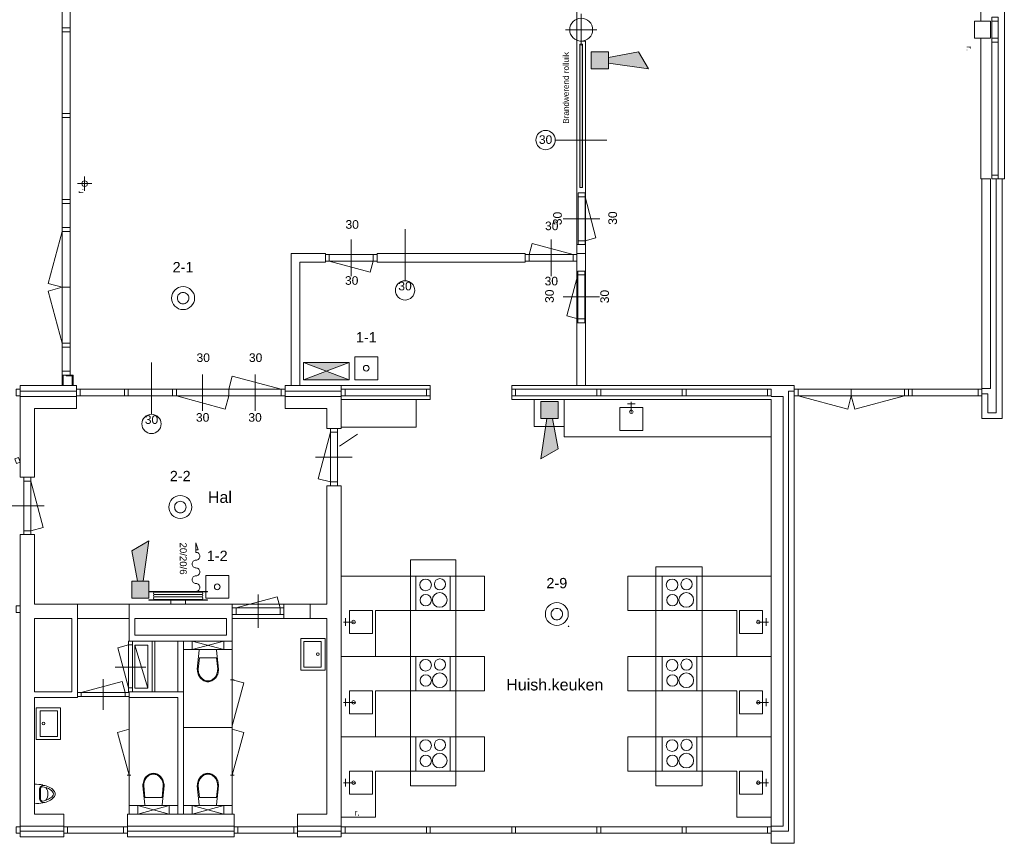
# Model space of a CAD drawing. Header units: millimetres. Extents: x 0 to 84100, y 0 to 59400.
# Tile 3 of 11: x 19665 to 36838, y 23766 to 38121. Entities that reach past the tile are written whole.
import ezdxf

# ---------------------------------------------------------------- set-up
doc = ezdxf.new("R2010")
doc.units = ezdxf.units.MM
doc.header["$LTSCALE"] = 1016
doc.layers.add('Plattegronden', color=7, linetype='Continuous')
doc.styles.add('Arial', font='Arial')

# ---------------------------------------------------------------- blocks, each defined once
blk = doc.blocks.new('Groep-2')
at = {"color": 255, "linetype": 'Continuous', "lineweight": 0}
for p, q in [((-22851, -1543), (-21831, -1543)), ((-22851, -1552), (-22851, -1543)), ((-21831, -1552), (-21831, -1543)), ((-22851, -1552), (-21831, -1552)), ((-22851, -1688), (-21831, -1688)), ((-22851, -1688), (-22851, -1696)), ((-22851, -1696), (-21831, -1696)), ((-22749, -1556), (-21933, -1556)), ((-22749, -1599), (-21933, -1599)), ((-22749, -1641), (-21933, -1641)), ((-22749, -1684), (-21933, -1684)), ((-22469, -1705), (-22469, -1764)), ((-22214, -1705), (-22214, -1764)), ((-21831, -1688), (-21831, -1696))]:
    blk.add_line(p, q, dxfattribs=at)
for centre, start, end in [((-22749, -1577), 90, 270), ((-22749, -1620), 90, 270), ((-22749, -1662), 90, 270), ((-21933, -1577), 270, 90), ((-21933, -1620), 270, 90), ((-21933, -1662), 270, 90)]:
    blk.add_arc(centre, 21.2, start, end, dxfattribs=at)
blk = doc.blocks.new('Xref BG$0$AH74WT55')
at = {"color": 255, "linetype": 'Continuous', "lineweight": 0}
for points in [[(-275, -424), (-275, 0), (275, 0), (275, -424)], [(225, -374), (-225, -374), (-225, -72), (225, -72)]]:
    blk.add_lwpolyline(points, close=True, dxfattribs=at)
blk.add_circle((2, -130), 24.3, dxfattribs=at)
blk = doc.blocks.new('Xref BG$0$AH74WC2')
at = {"color": 255, "linetype": 'Continuous', "lineweight": 0}
for p, q in [((-275, 150), (275, 150)), ((275, 0), (-275, 150)), ((-275, 0), (275, 150)), ((-275, 150), (-275, 0)), ((-275, 0), (275, 0)), ((275, 150), (275, 0)), ((-150, -10), (-185, -340)), ((-149, -140), (-170, -342)), ((-149, -140), (149, -140)), ((170, -342), (149, -140)), ((185, -340), (150, -10))]:
    blk.add_line(p, q, dxfattribs=at)
at = {"color": 255, "linetype": 'Continuous', "lineweight": 0, "flags": 128}
blk.add_lwpolyline([(185, -340, -0.08399), (170, -426, -0.091257), (131, -496, -0.103849), (69, -544, -0.114925), (0, -560), (0, -560, -0.114925), (-69, -544, -0.103849), (-131, -496, -0.091257), (-170, -426, -0.08399), (-185, -340, -0.08399)], format="xyb", dxfattribs=at)
at = {"color": 255, "linetype": 'Continuous', "lineweight": 0}
for centre, radius, start, end in [((76, -340), 246, 180, 199.204), ((-76, -340), 246, 340.796, 0), ((39, -353), 207, 199.204, 220.0608), ((15, -373), 176, 220.0608, 243.7761), ((-15, -373), 176, 296.2239, 319.9392), ((-39, -353), 207, 319.9392, 340.796), ((0, -404), 141, 243.7761, 270), ((0, -404), 141, 270, 296.2239)]:
    blk.add_arc(centre, radius, start, end, dxfattribs=at)
blk = doc.blocks.new('Xref BG$0$AH74UG2')
at = {"color": 255, "linetype": 'Continuous', "lineweight": 0}
for p, q in [((-170, 0), (170, 0)), ((-95, -105), (90, -105)), ((-90, -90), (90, -90))]:
    blk.add_line(p, q, dxfattribs=at)
at = {"color": 255, "linetype": 'Continuous', "lineweight": 0, "flags": 128}
blk.add_lwpolyline([(-126, -140, 0.000065), (-126, -140, 0.062084), (-93, -242, 0.102751), (-37, -316, 0.181983), (0, -330, 0.181983), (37, -316, 0.102751), (93, -242, 0.062084), (126, -140, 0.000065), (126, -140, 0.000065)], format="xyb", dxfattribs=at)
at = {"color": 255, "linetype": 'Continuous', "lineweight": 0}
for centre, radius, start, end in [((590, 0), 760, 180, 191.0674), ((298, -57), 462, 191.0674, 205.2777), ((-75, -163), 74.5, 101.4056, 193.1303), ((-91, -140), 35, 87.6671, 180), ((75, -163), 74.5, 346.8697, 78.5944), ((91, -140), 35, 0, 92.3329), ((-298, -57), 462, 334.7223, 348.9326), ((-590, 0), 760, 348.9326, 0), ((114, -144), 259, 205.2777, 228.7441), ((0, -38), 196, 235.8248, 304.1752), ((0, -274), 86.2, 228.7441, 270), ((0, -274), 86.2, 270, 311.2559), ((-114, -144), 259, 311.2559, 334.7223)]:
    blk.add_arc(centre, radius, start, end, dxfattribs=at)
blk = doc.blocks.new('Xref BG$0$kraan')
at = {"color": 255, "linetype": 'Continuous', "lineweight": 0}
for p, q in [((0, 0), (-188, 0)), ((-36, 68), (-36, -67))]:
    blk.add_line(p, q, dxfattribs=at)
blk = doc.blocks.new('Groep-18')
at = {"linetype": 'Continuous', "lineweight": 0}
blk.add_hatch(color=7, dxfattribs=at).paths.add_polyline_path([(-20157, 2446), (-19357, 2446), (-20157, 2146), (-19357, 2146)])
at = {"color": 255, "linetype": 'Continuous', "lineweight": 0}
for p, q in [((-20157, 2446), (-20157, 2146)), ((-19357, 2446), (-20157, 2446)), ((-19357, 2146), (-19357, 2446)), ((-20157, 2146), (-19357, 2146))]:
    blk.add_line(p, q, dxfattribs=at)
blk.add_lwpolyline([(-20157, 2446), (-19357, 2446), (-20157, 2146), (-19357, 2146)], close=True, dxfattribs=at)
blk = doc.blocks.new('Groep-19')
at = {"color": 255, "linetype": 'Continuous', "lineweight": 0}
for p, q in [((-22871, -2480), (-23096, -2480)), ((-23096, -2480), (-23096, -3230)), ((-22871, -3230), (-23096, -2480)), ((-22871, -3230), (-22871, -2480)), ((-23096, -3230), (-22871, -3230))]:
    blk.add_line(p, q, dxfattribs=at)
blk = doc.blocks.new('Groep-20')
at = {"color": 255, "linetype": 'Continuous', "lineweight": 0}
for p, q in [((-21859, -1264), (-21459, -1264)), ((-21859, -1664), (-21859, -1264)), ((-21459, -1264), (-21459, -1664)), ((-21459, -1664), (-21859, -1664))]:
    blk.add_line(p, q, dxfattribs=at)
at = {"color": 2, "linetype": 'Continuous', "lineweight": 0, "flags": 128}
blk.add_lwpolyline([(-21709, -1464, 0.414214), (-21659, -1514, 0.414214), (-21609, -1464, 0.414214), (-21659, -1414, 0.414214)], format="xyb", close=True, dxfattribs=at)
blk = doc.blocks.new('Groep-22')
at = {"color": 255, "linetype": 'Continuous', "lineweight": 0}
for p, q in [((-19259, 2546), (-18859, 2546)), ((-19259, 2146), (-19259, 2546)), ((-18859, 2546), (-18859, 2146)), ((-18859, 2146), (-19259, 2146))]:
    blk.add_line(p, q, dxfattribs=at)
at = {"color": 2, "linetype": 'Continuous', "lineweight": 0, "flags": 128}
blk.add_lwpolyline([(-19109, 2346, 0.414214), (-19059, 2296, 0.414214), (-19009, 2346, 0.414214), (-19059, 2396, 0.414214)], format="xyb", close=True, dxfattribs=at)
blk = doc.blocks.new('Groep-23')
at = {"linetype": 'Continuous', "lineweight": 0}
for points in [[(-23151, -838), (-22851, -664), (-22951, -1364), (-23051, -1364)], [(-23151, -1364), (-22851, -1364), (-22851, -1664), (-23151, -1664)]]:
    blk.add_hatch(color=7, dxfattribs=at).paths.add_polyline_path(points)
at = {"color": 255, "linetype": 'Continuous', "lineweight": 0}
for p, q in [((-22851, -664), (-23151, -838)), ((-22851, -664), (-22951, -1364)), ((-23051, -1364), (-23151, -838)), ((-23151, -1364), (-23151, -1664)), ((-22851, -1364), (-23151, -1364)), ((-22851, -1664), (-22851, -1364)), ((-23151, -1664), (-22851, -1664))]:
    blk.add_line(p, q, dxfattribs=at)
for points in [[(-23151, -838), (-22851, -664), (-22951, -1364), (-23051, -1364)], [(-23151, -1364), (-22851, -1364), (-22851, -1664), (-23151, -1664)]]:
    blk.add_lwpolyline(points, close=True, dxfattribs=at)
blk = doc.blocks.new('Groep-29')
at = {"color": 2, "linetype": 'Continuous', "lineweight": 0, "flags": 128}
blk.add_lwpolyline([(-22403, -74, 0.414214), (-22303, -174, 0.414214), (-22203, -74, 0.414214), (-22303, 26, 0.414214)], format="xyb", close=True, dxfattribs=at)
at = {"color": 255, "linetype": 'Continuous', "lineweight": 0}
blk.add_circle((-22303, -74), 200, dxfattribs=at)
blk = doc.blocks.new('Groep-30')
at = {"color": 2, "linetype": 'Continuous', "lineweight": 0, "flags": 128}
blk.add_lwpolyline([(-22354, 3568, 0.414214), (-22254, 3468, 0.414214), (-22154, 3568, 0.414214), (-22254, 3668, 0.414214)], format="xyb", close=True, dxfattribs=at)
at = {"color": 255, "linetype": 'Continuous', "lineweight": 0}
blk.add_circle((-22254, 3568), 200, dxfattribs=at)
blk = doc.blocks.new('Groep-43')
at = {"linetype": 'Continuous', "lineweight": 0}
for points in [[(-14836, 7862), (-14836, 7562), (-15136, 7562), (-15136, 7862)], [(-14310, 7862), (-14136, 7562), (-14836, 7662), (-14836, 7762)]]:
    blk.add_hatch(color=7, dxfattribs=at).paths.add_polyline_path(points)
at = {"color": 255, "linetype": 'Continuous', "lineweight": 0}
for p, q in [((-14836, 7862), (-15136, 7862)), ((-15136, 7862), (-15136, 7562)), ((-14836, 7562), (-14836, 7862)), ((-14836, 7762), (-14310, 7862)), ((-14136, 7562), (-14310, 7862)), ((-15136, 7562), (-14836, 7562)), ((-14136, 7562), (-14836, 7662))]:
    blk.add_line(p, q, dxfattribs=at)
for points in [[(-14836, 7862), (-14836, 7562), (-15136, 7562), (-15136, 7862)], [(-14310, 7862), (-14136, 7562), (-14836, 7662), (-14836, 7762)]]:
    blk.add_lwpolyline(points, close=True, dxfattribs=at)
blk = doc.blocks.new('Groep-47')
at = {"linetype": 'Continuous', "lineweight": 0}
for points in [[(-15712, 1467), (-16012, 1467), (-16012, 1767), (-15712, 1767)], [(-15712, 940), (-16012, 767), (-15912, 1467), (-15812, 1467)]]:
    blk.add_hatch(color=7, dxfattribs=at).paths.add_polyline_path(points)
at = {"color": 255, "linetype": 'Continuous', "lineweight": 0}
for p, q in [((-15712, 1767), (-16012, 1767)), ((-16012, 1767), (-16012, 1467)), ((-15712, 1467), (-15712, 1767)), ((-16012, 1467), (-15712, 1467)), ((-16012, 767), (-15912, 1467)), ((-15812, 1467), (-15712, 940)), ((-16012, 767), (-15712, 940))]:
    blk.add_line(p, q, dxfattribs=at)
for points in [[(-15712, 1467), (-16012, 1467), (-16012, 1767), (-15712, 1767)], [(-15712, 940), (-16012, 767), (-15912, 1467), (-15812, 1467)]]:
    blk.add_lwpolyline(points, close=True, dxfattribs=at)
blk = doc.blocks.new('Groep-49')
at = {"color": 2, "linetype": 'Continuous', "lineweight": 0, "flags": 128}
blk.add_lwpolyline([(-15836, -1939, 0.414214), (-15736, -2039, 0.414214), (-15636, -1939, 0.414214), (-15736, -1839, 0.414214)], format="xyb", close=True, dxfattribs=at)
at = {"color": 255, "linetype": 'Continuous', "lineweight": 0}
blk.add_circle((-15736, -1939), 200, dxfattribs=at)
blk = doc.blocks.new('Groep-57')
at = {"color": 255, "linetype": 'Continuous', "lineweight": 0}
for p, q in [((-16219, 4331), (-16168, 4522)), ((-15453, 4331), (-16168, 4522)), ((-15836, 3952), (-15836, 4589)), ((-15836, 4589), (-15836, 3952)), ((-16286, 4196), (-16286, 4346)), ((-15453, 4331), (-16219, 4331)), ((-16219, 4211), (-15453, 4211))]:
    blk.add_line(p, q, dxfattribs=at)
for points in [[(-16219, 4331), (-16219, 4211), (-16286, 4211), (-16286, 4331)], [(-15453, 4331), (-15453, 4211), (-15386, 4211), (-15386, 4331)]]:
    blk.add_lwpolyline(points, close=True, dxfattribs=at)
at = {"color": 255, "char_height": 150.1, "attachment_point": 2, "line_spacing_factor": 0.966482, "style": 'Arial'}
for insert in [(-15825, 4902), (-15832, 3940)]:
    blk.add_mtext('30', dxfattribs=dict(at, insert=insert))
blk = doc.blocks.new('Groep-58')
at = {"color": 255, "linetype": 'Continuous', "lineweight": 0}
for p, q in [((-15368, 3973), (-15560, 3258)), ((-15368, 3973), (-15368, 3207)), ((-15248, 3207), (-15248, 3973)), ((-14990, 3590), (-15626, 3590)), ((-15626, 3590), (-14990, 3590)), ((-15368, 3207), (-15560, 3258)), ((-15233, 3140), (-15383, 3140))]:
    blk.add_line(p, q, dxfattribs=at)
for points in [[(-15368, 3973), (-15248, 3973), (-15248, 4040), (-15368, 4040)], [(-15368, 3207), (-15248, 3207), (-15248, 3140), (-15368, 3140)]]:
    blk.add_lwpolyline(points, close=True, dxfattribs=at)
at = {"color": 255, "char_height": 150.1, "attachment_point": 2, "rotation": 90, "line_spacing_factor": 0.966482, "style": 'Arial'}
for insert in [(-15939, 3601), (-14977, 3595)]:
    blk.add_mtext('30', dxfattribs=dict(at, insert=insert))
blk = doc.blocks.new('Groep-59')
at = {"color": 255, "linetype": 'Continuous', "lineweight": 0}
for p, q in [((-15364, 4568), (-15364, 5334)), ((-15244, 5334), (-15244, 4568)), ((-15244, 5334), (-15053, 4620)), ((-15623, 4951), (-14986, 4951)), ((-14986, 4951), (-15623, 4951)), ((-15379, 4501), (-15229, 4501)), ((-15244, 4568), (-15053, 4620))]:
    blk.add_line(p, q, dxfattribs=at)
for points in [[(-15244, 5334), (-15364, 5334), (-15364, 5401), (-15244, 5401)], [(-15244, 4568), (-15364, 4568), (-15364, 4501), (-15244, 4501)]]:
    blk.add_lwpolyline(points, close=True, dxfattribs=at)
at = {"color": 255, "char_height": 150.1, "attachment_point": 2, "rotation": 90, "line_spacing_factor": 0.966482, "style": 'Arial'}
for insert in [(-15800, 4956), (-14837, 4963)]:
    blk.add_mtext('30', dxfattribs=dict(at, insert=insert))

msp = doc.modelspace()

# ---------------------------------------------------------------- hatches: boundary and pattern name
at = {"layer": 'Plattegronden', "linetype": 'Continuous', "lineweight": 0}
msp.add_hatch(color=254, dxfattribs=at).paths.add_polyline_path([(29433, 37696), (29483, 37696), (29483, 35196), (29433, 35196)])

# ---------------------------------------------------------------- linework, layer by layer
at = {"layer": 'Plattegronden', "color": 255, "linetype": 'Continuous', "lineweight": 0}
for p, q in [((20408, 37979), (20408, 39409)), ((20548, 37979), (20548, 39409)), ((29458, 38221), (29458, 37671)), ((36318, 38096), (36318, 37796)), ((36598, 38096), (36318, 38096)), ((36598, 38096), (36598, 37796)), ((36619, 38096), (36619, 37796)), ((36733, 38096), (36733, 37796)), ((20408, 36483), (20408, 37912)), ((20548, 36483), (20548, 37912)), ((29183, 37946), (29733, 37946)), ((36598, 37796), (36318, 37796)), ((29383, 37746), (29382, 34046)), ((29433, 37746), (29533, 37746)), ((29533, 37746), (29533, 34046)), ((36619, 37729), (36619, 35413)), ((36733, 37729), (36733, 35413)), ((20408, 34986), (20408, 36416)), ((20548, 34986), (20548, 36416)), ((29004, 36023), (29904, 36023)), ((20798, 35388), (20798, 35138)), ((20673, 35263), (20923, 35263)), ((36448, 31692), (36448, 35346)), ((36598, 35346), (36448, 35346)), ((36598, 31692), (36598, 35346)), ((36698, 31267), (36698, 35346)), ((36698, 35046), (36698, 35346)), ((36798, 35346), (36698, 35346)), ((36798, 31167), (36798, 35346)), ((20408, 34498), (20408, 34919)), ((20548, 34498), (20548, 34919)), ((20408, 34431), (20164, 33521)), ((20408, 32481), (20408, 34431)), ((20548, 32481), (20548, 34431)), ((26386, 33571), (26386, 34471)), ((25448, 34289), (25448, 33652)), ((25448, 34263), (25448, 33679)), ((24398, 31746), (24398, 34046)), ((24398, 34046), (24998, 34046)), ((24998, 34046), (24998, 33896)), ((25065, 34031), (25831, 34031)), ((25898, 34046), (25898, 33896)), ((25898, 34046), (28483, 34046)), ((29383, 32696), (29382, 34046)), ((29382, 34046), (29533, 34046)), ((29533, 32696), (29533, 34046)), ((24548, 31746), (24548, 33896)), ((24548, 33896), (24998, 33896)), ((25831, 33911), (25065, 33911)), ((25065, 33911), (25779, 33719)), ((25831, 33911), (25779, 33719)), ((25898, 33896), (28483, 33896)), ((20164, 33521), (20408, 33456)), ((20164, 33390), (20408, 33456)), ((20408, 32481), (20164, 33390)), ((20548, 33456), (20408, 33456)), ((29383, 31746), (29383, 32696)), ((29533, 31746), (29533, 32696)), ((20408, 32414), (20408, 31993)), ((20548, 32414), (20548, 31993)), ((21964, 31243), (21964, 32143)), ((24548, 31746), (24548, 32183)), ((20478, 31926), (20478, 31911)), ((22855, 31939), (22855, 31302)), ((22855, 31939), (22855, 31302)), ((23312, 31681), (23373, 31909)), ((24226, 31681), (23373, 31909)), ((23769, 31939), (23769, 31302)), ((23769, 31939), (23769, 31302)), ((20653, 31746), (19673, 31746)), ((19673, 31746), (19673, 31646)), ((20653, 31646), (19673, 31646)), ((20653, 31746), (20653, 31646)), ((20720, 31681), (22331, 31681)), ((22398, 31681), (24226, 31681)), ((23312, 31567), (23312, 31681)), ((24293, 31746), (24293, 31646)), ((24293, 31746), (25273, 31746)), ((24293, 31646), (25273, 31646)), ((25273, 31746), (25273, 31646)), ((25273, 31746), (26826, 31746)), ((25340, 31681), (26759, 31681)), ((26826, 31502), (26826, 31746)), ((28246, 31502), (28246, 31746)), ((28246, 31746), (33173, 31746)), ((28313, 31681), (29732, 31681)), ((29383, 31746), (29533, 31746)), ((29799, 31681), (31219, 31681)), ((31286, 31681), (32706, 31681)), ((33073, 23976), (33073, 31646)), ((33173, 31646), (33073, 31646)), ((33173, 31746), (33173, 31681)), ((33173, 23766), (33173, 31646)), ((35097, 31681), (33240, 31681)), ((34168, 31681), (34168, 31567)), ((36381, 31681), (35231, 31681)), ((36448, 31692), (36598, 31692)), ((36548, 31602), (36448, 31602)), ((36448, 31602), (36448, 31167)), ((36548, 31602), (36548, 31267)), ((19673, 30146), (19673, 31556)), ((20653, 31556), (19673, 31556)), ((20653, 31556), (20653, 31346)), ((22331, 31567), (20720, 31567)), ((24226, 31567), (22398, 31567)), ((22398, 31567), (23250, 31332)), ((23312, 31567), (23250, 31332)), ((24293, 31556), (25273, 31556)), ((24293, 31556), (24293, 31346)), ((25273, 30996), (25273, 31556)), ((25273, 31502), (26826, 31502)), ((25340, 31567), (26759, 31567)), ((28246, 31502), (32773, 31502)), ((28313, 31567), (29732, 31567)), ((29799, 31567), (31219, 31567)), ((31286, 31567), (32706, 31567)), ((32773, 31556), (32983, 31556)), ((32773, 24066), (32773, 31502)), ((32983, 24066), (32983, 31556)), ((35097, 31567), (33240, 31567)), ((33240, 31567), (34106, 31335)), ((34168, 31567), (34106, 31335)), ((34168, 31567), (34230, 31335)), ((35097, 31567), (34230, 31335)), ((36381, 31567), (35231, 31567)), ((19923, 30146), (19923, 31346)), ((20653, 31346), (19923, 31346)), ((24293, 31346), (25023, 31346)), ((25023, 30996), (25023, 31346)), ((36698, 31267), (36548, 31267)), ((36798, 31167), (36448, 31167)), ((25088, 30929), (24871, 30121)), ((25023, 30996), (25273, 30996)), ((25088, 30929), (25088, 30063)), ((25208, 30063), (25208, 30929)), ((25242, 30689), (25554, 30896)), ((24826, 30495), (25463, 30495)), ((19673, 30146), (19923, 30146)), ((19738, 30079), (19738, 29213)), ((19858, 29213), (19858, 30079)), ((20074, 29271), (19858, 30079)), ((24871, 30121), (25088, 30063)), ((25023, 29996), (25273, 29996)), ((25023, 27936), (25023, 29996)), ((25273, 24066), (25273, 29996)), ((25273, 29222), (25273, 29822)), ((20089, 29646), (19506, 29646)), ((19858, 29213), (20074, 29271)), ((25273, 28422), (25273, 29222)), ((19673, 24066), (19673, 29146)), ((19673, 29146), (19923, 29146)), ((19923, 27936), (19923, 29146)), ((26481, 24770), (26481, 28705)), ((26481, 28705), (27269, 28705)), ((27269, 28705), (27269, 24770)), ((25273, 28422), (27773, 28422)), ((25273, 27822), (25273, 28422)), ((25873, 28422), (25273, 28422)), ((27773, 28422), (27773, 27822)), ((30273, 28422), (32773, 28422)), ((30273, 27822), (30273, 28422)), ((32773, 28422), (32773, 27822)), ((24154, 28062), (23440, 27871)), ((23823, 27519), (23823, 28103)), ((24154, 28062), (24206, 27871)), ((20673, 27936), (19923, 27936)), ((20673, 27936), (20673, 26306)), ((20673, 27936), (21573, 27936)), ((23373, 27936), (21573, 27936)), ((21573, 27291), (21573, 27936)), ((23373, 27291), (23373, 27936)), ((23373, 27936), (24273, 27936)), ((23440, 27871), (24206, 27871)), ((24273, 27686), (24273, 27936)), ((24733, 27936), (24273, 27936)), ((24733, 27686), (24733, 27936)), ((25023, 27936), (24733, 27936)), ((25273, 27022), (25273, 27822)), ((27773, 27822), (25873, 27822)), ((25873, 27822), (25873, 27022)), ((32173, 27822), (30273, 27822)), ((32173, 27022), (32173, 27822)), ((32773, 27822), (32773, 27022)), ((20573, 27686), (19923, 27686)), ((19923, 26406), (19923, 27686)), ((20573, 27686), (20573, 26406)), ((20673, 27686), (21573, 27686)), ((23273, 27686), (21673, 27686)), ((21673, 27391), (21673, 27686)), ((23273, 27391), (23273, 27686)), ((24273, 27686), (23373, 27686)), ((24206, 27751), (23440, 27751)), ((24733, 27686), (24273, 27686)), ((25023, 27686), (24733, 27686)), ((25023, 24276), (25023, 27686)), ((23273, 27391), (21673, 27391)), ((21375, 27173), (21563, 27224)), ((21563, 26473), (21375, 27173)), ((21563, 26473), (21563, 27224)), ((23373, 27291), (21573, 27291)), ((21633, 27224), (21633, 26473)), ((21973, 27291), (21973, 26406)), ((22023, 27291), (22023, 26406)), ((22423, 26406), (22423, 27291)), ((22423, 27291), (22523, 27291)), ((22523, 26406), (22523, 27291)), ((22523, 27141), (23373, 27141)), ((23373, 27291), (23373, 24276)), ((25273, 27022), (27773, 27022)), ((25273, 26422), (25273, 27022)), ((25873, 27022), (25273, 27022)), ((27773, 27022), (27773, 26422)), ((30273, 27022), (32773, 27022)), ((30273, 26422), (30273, 27022)), ((32773, 27022), (32173, 27022)), ((32773, 27022), (32773, 26422)), ((21864, 26838), (21331, 26838)), ((21123, 26094), (21123, 26628)), ((20740, 26396), (21454, 26587)), ((21506, 26396), (21454, 26587)), ((23341, 26614), (23404, 26614)), ((23373, 26614), (23573, 26560)), ((23573, 26560), (23373, 25814)), ((20573, 26406), (19923, 26406)), ((19923, 24276), (19923, 26306)), ((20673, 26306), (19923, 26306)), ((21506, 26396), (20740, 26396)), ((20740, 26326), (21506, 26326)), ((21573, 26406), (22523, 26406)), ((21573, 26406), (21573, 26306)), ((21573, 26306), (22423, 26306)), ((21573, 26306), (21573, 24276)), ((22423, 26406), (22523, 26406)), ((22423, 24276), (22423, 26306)), ((22523, 24276), (22523, 26406)), ((25273, 25622), (25273, 26422)), ((27773, 26422), (25873, 26422)), ((25873, 26422), (25873, 25622)), ((30273, 26422), (32173, 26422)), ((31473, 26422), (32073, 26422)), ((32173, 25622), (32173, 26422)), ((32773, 26422), (32773, 25622)), ((22523, 25783), (23373, 25783)), ((21573, 25753), (21373, 25699)), ((21373, 25699), (21573, 24953)), ((23373, 25753), (23573, 25699)), ((23573, 25699), (23373, 24953)), ((25873, 25622), (25273, 25622)), ((25273, 25622), (27773, 25622)), ((25273, 25022), (25273, 25622)), ((27773, 25622), (27773, 25022)), ((30273, 25622), (32773, 25622)), ((30273, 25022), (30273, 25622)), ((32773, 25622), (32173, 25622)), ((32773, 25622), (32773, 25022)), ((21604, 24953), (21541, 24953)), ((23341, 24953), (23404, 24953)), ((25273, 24222), (25273, 25022)), ((27773, 25022), (25873, 25022)), ((25873, 25022), (25873, 24222)), ((32173, 25022), (30273, 25022)), ((32173, 24222), (32173, 25022)), ((32773, 25022), (32773, 24222)), ((27269, 24770), (26481, 24770)), ((22423, 24426), (21573, 24426)), ((22523, 24426), (23373, 24426)), ((20433, 24276), (19923, 24276)), ((20433, 24066), (20433, 24276)), ((23403, 24276), (21543, 24276)), ((21543, 24066), (21543, 24276)), ((23403, 24066), (23403, 24276)), ((24513, 24276), (25023, 24276)), ((24513, 24066), (24513, 24276)), ((25873, 24222), (25273, 24222)), ((32773, 24222), (32173, 24222)), ((20433, 24066), (19673, 24066)), ((20500, 24055), (21476, 24055)), ((23403, 24066), (21543, 24066)), ((24446, 24055), (23470, 24055)), ((24513, 24066), (25273, 24066)), ((25340, 24055), (26759, 24055)), ((26826, 24055), (28246, 24055)), ((28313, 24055), (29732, 24055)), ((29799, 24055), (31219, 24055)), ((31286, 24055), (32706, 24055)), ((32773, 24066), (32983, 24066)), ((20433, 23976), (19673, 23976)), ((19673, 23876), (19673, 23976)), ((20433, 23876), (19673, 23876)), ((20433, 23876), (20433, 23976)), ((20500, 23941), (21476, 23941)), ((23403, 23976), (21543, 23976)), ((21543, 23876), (21543, 23976)), ((23403, 23876), (21543, 23876)), ((23403, 23876), (23403, 23976)), ((24446, 23941), (23470, 23941)), ((24513, 23976), (25273, 23976)), ((24513, 23876), (24513, 23976)), ((24513, 23876), (25273, 23876)), ((25273, 23876), (25273, 23976)), ((25340, 23941), (26759, 23941)), ((26826, 23941), (28246, 23941)), ((28313, 23941), (29732, 23941)), ((29799, 23941), (31219, 23941)), ((31286, 23941), (32706, 23941)), ((32773, 23976), (32773, 23766)), ((32773, 23976), (33073, 23976)), ((32773, 23766), (33173, 23766))]:
    msp.add_line(p, q, dxfattribs=at)
at = {"layer": 'Plattegronden', "color": 5, "linetype": 'Continuous', "lineweight": 0, "flags": 128}
msp.add_lwpolyline([(25273, 52016), (25273, 44146), (27463, 44146), (27463, 41846), (29383, 41846), (29383, 31746), (33173, 31746), (33173, 29320)], dxfattribs=at)
at = {"layer": 'Plattegronden', "color": 255, "linetype": 'Continuous', "lineweight": 0}
for points in [[(36448, 40546), (36428, 40546), (36428, 38096)], [(36798, 35346), (36838, 35346), (36838, 40546), (36798, 40546)], [(36428, 37796), (36428, 35346), (36448, 35346)], [(20478, 31926), (20598, 31926), (20598, 31746)], [(20478, 31911), (20583, 31911), (20583, 31746)]]:
    msp.add_lwpolyline(points, dxfattribs=at)
for points in [[(36733, 38163), (36619, 38163), (36619, 38096), (36733, 38096)], [(20548, 37979), (20408, 37979), (20408, 37912), (20548, 37912)], [(36733, 37729), (36619, 37729), (36619, 37796), (36733, 37796)], [(20548, 36483), (20408, 36483), (20408, 36416), (20548, 36416)], [(36733, 35346), (36619, 35346), (36619, 35413), (36733, 35413)], [(20548, 34986), (20408, 34986), (20408, 34919), (20548, 34919)], [(20548, 34498), (20408, 34498), (20408, 34431), (20548, 34431)], [(25065, 33911), (25065, 34031), (24998, 34031), (24998, 33911)], [(25831, 33911), (25831, 34031), (25898, 34031), (25898, 33911)], [(20548, 32481), (20408, 32481), (20408, 32414), (20548, 32414)], [(20548, 31926), (20408, 31926), (20408, 31993), (20548, 31993)], [(20408, 31926), (20408, 31746), (20426, 31746), (20426, 31926)], [(19606, 31681), (19606, 31567), (19673, 31567), (19673, 31681)], [(20720, 31681), (20720, 31567), (20653, 31567), (20653, 31681)], [(21492, 31567), (21492, 31681), (21559, 31681), (21559, 31567)], [(22331, 31567), (22331, 31681), (22398, 31681), (22398, 31567)], [(24226, 31681), (24226, 31567), (24293, 31567), (24293, 31681)], [(25340, 31681), (25340, 31567), (25273, 31567), (25273, 31681)], [(26826, 31681), (26826, 31567), (26759, 31567), (26759, 31681)], [(28313, 31681), (28313, 31567), (28246, 31567), (28246, 31681)], [(29799, 31681), (29799, 31567), (29732, 31567), (29732, 31681)], [(31286, 31681), (31286, 31567), (31219, 31567), (31219, 31681)], [(32773, 31681), (32773, 31567), (32706, 31567), (32706, 31681)], [(33173, 31681), (33173, 31567), (33240, 31567), (33240, 31681)], [(35097, 31681), (35097, 31567), (35164, 31567), (35164, 31681)], [(35231, 31681), (35231, 31567), (35164, 31567), (35164, 31681)], [(36381, 31681), (36381, 31567), (36448, 31567), (36448, 31681)], [(25273, 31502), (26579, 31502), (26579, 31018), (25273, 31018)], [(29161, 31502), (28638, 31502), (28638, 31031), (29161, 31031)], [(32773, 31502), (29161, 31502), (29161, 30849), (32773, 30849)], [(30132, 30959), (30132, 31359), (30532, 31359), (30532, 30959)], [(25088, 30929), (25208, 30929), (25208, 30996), (25088, 30996)], [(19610, 30384), (19579, 30469), (19642, 30492), (19673, 30407)], [(19738, 30079), (19858, 30079), (19858, 30146), (19738, 30146)], [(25088, 30063), (25208, 30063), (25208, 29996), (25088, 29996)], [(19738, 29213), (19858, 29213), (19858, 29146), (19738, 29146)], [(30757, 28583), (31569, 28583), (31569, 24770), (30757, 24770)], [(26573, 27822), (27173, 27822), (27173, 28422), (26573, 28422)], [(26573, 27822), (27173, 27822), (27173, 28422), (26573, 28422)], [(30873, 27822), (31473, 27822), (31473, 28422), (30873, 28422)], [(30873, 27822), (31473, 27822), (31473, 28422), (30873, 28422)], [(19606, 27906), (19606, 27786), (19673, 27786), (19673, 27906)], [(23440, 27871), (23440, 27751), (23373, 27751), (23373, 27871)], [(24206, 27871), (24206, 27751), (24273, 27751), (24273, 27871)], [(25818, 27422), (25418, 27422), (25418, 27822), (25818, 27822)], [(32218, 27822), (32618, 27822), (32618, 27422), (32218, 27422)], [(21563, 27224), (21633, 27224), (21633, 27291), (21563, 27291)], [(26573, 26422), (27173, 26422), (27173, 27022), (26573, 27022)], [(26573, 26422), (27173, 26422), (27173, 27022), (26573, 27022)], [(30873, 26422), (31473, 26422), (31473, 27022), (30873, 27022)], [(30873, 26422), (31473, 26422), (31473, 27022), (30873, 27022)], [(21563, 26473), (21633, 26473), (21633, 26406), (21563, 26406)], [(20740, 26396), (20740, 26326), (20673, 26326), (20673, 26396)], [(21506, 26396), (21506, 26326), (21573, 26326), (21573, 26396)], [(25818, 26022), (25418, 26022), (25418, 26422), (25818, 26422)], [(32218, 26422), (32618, 26422), (32618, 26022), (32218, 26022)], [(26573, 25022), (27173, 25022), (27173, 25622), (26573, 25622)], [(26573, 25022), (27173, 25022), (27173, 25622), (26573, 25622)], [(30873, 25022), (31473, 25022), (31473, 25622), (30873, 25622)], [(30873, 25022), (31473, 25022), (31473, 25622), (30873, 25622)], [(25818, 24622), (25418, 24622), (25418, 25022), (25818, 25022)], [(32218, 25022), (32618, 25022), (32618, 24622), (32218, 24622)], [(19606, 23941), (19606, 24055), (19673, 24055), (19673, 23941)], [(20500, 23941), (20500, 24055), (20433, 24055), (20433, 23941)], [(21476, 23941), (21476, 24055), (21543, 24055), (21543, 23941)], [(23470, 23941), (23470, 24055), (23403, 24055), (23403, 23941)], [(24446, 23941), (24446, 24055), (24513, 24055), (24513, 23941)], [(25340, 23941), (25340, 24055), (25273, 24055), (25273, 23941)], [(26826, 23941), (26826, 24055), (26759, 24055), (26759, 23941)], [(28313, 23941), (28313, 24055), (28246, 24055), (28246, 23941)], [(29799, 23941), (29799, 24055), (29732, 24055), (29732, 23941)], [(31286, 23941), (31286, 24055), (31219, 24055), (31219, 23941)], [(32773, 23941), (32773, 24055), (32706, 24055), (32706, 23941)]]:
    msp.add_lwpolyline(points, close=True, dxfattribs=at)
at = {"layer": 'Plattegronden', "color": 17, "linetype": 'Continuous', "lineweight": 0}
msp.add_lwpolyline([(29433, 37696), (29483, 37696), (29483, 35196), (29433, 35196)], close=True, dxfattribs=at)
at = {"layer": 'Plattegronden', "color": 255, "linetype": 'Continuous', "lineweight": 0, "flags": 128}
msp.add_lwpolyline([(22739, 28157, 0.414214), (22807, 28225, 0.414214), (22739, 28293, -0.414214), (22671, 28361, -0.414214), (22739, 28429, 0.414214), (22807, 28497, 0.414214), (22739, 28565, -0.414214), (22671, 28633, -0.414214), (22739, 28701, 0.414214), (22807, 28769, 0.414214), (22739, 28837), (22739, 29002), (22775, 28881), (22739, 28881)], format="xyb", dxfattribs=at)
at = {"layer": 'Plattegronden', "color": 255, "linetype": 'Continuous', "lineweight": 0}
for centre, radius in [((29458, 37946), 200), ((28837, 36023), 168), ((20798, 35263), 50), ((26386, 33403), 168), ((30332, 31288), 31.8), ((21964, 31075), 168), ((26744, 28269), 102), ((26995, 28281), 98), ((31044, 28269), 102), ((31295, 28281), 98), ((26748, 28003), 98.2), ((26991, 28007), 128), ((31048, 28003), 98.2), ((31291, 28007), 128), ((25489, 27622), 31.8), ((32547, 27622), 31.8), ((29237, 27548), 4.4), ((26744, 26869), 102), ((26995, 26881), 98), ((31044, 26869), 102), ((31295, 26881), 98), ((26748, 26603), 98.2), ((26991, 26607), 128), ((31048, 26603), 98.2), ((31291, 26607), 128), ((25489, 26222), 31.8), ((32547, 26222), 31.8), ((26744, 25469), 102), ((26995, 25481), 98), ((31044, 25469), 102), ((31295, 25481), 98), ((26748, 25203), 98.2), ((26991, 25207), 128), ((31048, 25203), 98.2), ((31291, 25207), 128), ((25489, 24822), 31.8), ((32547, 24822), 31.8)]:
    msp.add_circle(centre, radius, dxfattribs=at)

# ---------------------------------------------------------------- block references
at = {"layer": 'Plattegronden', "color": 255}
for name in ['Groep-43', 'Groep-30', 'Groep-18', 'Groep-22', 'Groep-47', 'Groep-29', 'Groep-23', 'Groep-20', 'Groep-2', 'Groep-49', 'Groep-19']:
    msp.add_blockref(name, (44769, 29700), dxfattribs=at)
at = {"layer": 'Plattegronden', "color": 17}
for name in ['Groep-59', 'Groep-57', 'Groep-58']:
    msp.add_blockref(name, (44769, 29700), dxfattribs=at)
at = {"layer": 'Plattegronden', "color": 17, "xscale": -1}
for name, p, rotation in [('Xref BG$0$kraan', (30332, 31463), -90), ('Xref BG$0$kraan', (32722, 27622), 180), ('Xref BG$0$AH74WT55', (24993, 27060), -90), ('Xref BG$0$kraan', (32722, 26222), 180), ('Xref BG$0$AH74WC2', (21998, 24426), 180), ('Xref BG$0$kraan', (32722, 24822), 180)]:
    msp.add_blockref(name, p, dxfattribs=dict(at, rotation=rotation))
for name, p in [('Xref BG$0$kraan', (25314, 27622)), ('Xref BG$0$AH74WC2', (22948, 27141)), ('Xref BG$0$kraan', (25314, 26222)), ('Xref BG$0$kraan', (25314, 24822))]:
    msp.add_blockref(name, p, dxfattribs=at)
at = {"layer": 'Plattegronden', "color": 17}
for name, p, rotation in [('Xref BG$0$AH74WT55', (19952, 25851), 90), ('Xref BG$0$AH74WC2', (22948, 24426), 180), ('Xref BG$0$AH74UG2', (19923, 24626), 90)]:
    msp.add_blockref(name, p, dxfattribs=dict(at, rotation=rotation))

# ---------------------------------------------------------------- texts
at = {"layer": 'Plattegronden', "color": 255, "attachment_point": 1, "line_spacing_factor": 0.966482, "style": 'Arial'}
for s, insert, char_height, rotation in [('Brandwerend rolluik', (29142, 36308), 101.15, 90), ('r.', (36279, 37659), 100.1, 270), ('r.', (20673, 35091), 100.1, 90), ('20/20/6', (22578, 29008), 120.1, 270)]:
    msp.add_mtext(s, dxfattribs=dict(at, insert=insert, char_height=char_height, rotation=rotation))
at = {"layer": 'Plattegronden', "color": 255, "line_spacing_factor": 0.966482, "style": 'Arial'}
for s, insert, char_height, attachment_point in [('30', (28837, 36106), 150.1, 2), ('30', (25464, 34627), 150.1, 2), ('2-1', (22514, 33898), 180.2, 2), ('30', (25455, 33650), 150.1, 2), ('30', (26386, 33553), 150.1, 2), ('1-1', (25710, 32676), 180.2, 2), ('30', (22866, 32305), 150.1, 2), ('30', (23780, 32305), 150.1, 2), ('30', (22856, 31264), 150.1, 2), ('30', (23770, 31264), 150.1, 2), ('30', (21964, 31225), 150.1, 2), ('2-2', (22465, 30257), 180.2, 2), ('Hal', (22947, 29899), 200.2, 1), ('1-2', (23110, 28866), 180.2, 2), ('2-9', (29033, 28391), 180.2, 2), ('Huish.keuken', (28150, 26630), 200.18, 1), ('r.', (25508, 24349), 100.1, 1)]:
    msp.add_mtext(s, dxfattribs=dict(at, insert=insert, char_height=char_height, attachment_point=attachment_point))

doc.saveas('drawing.dxf')
